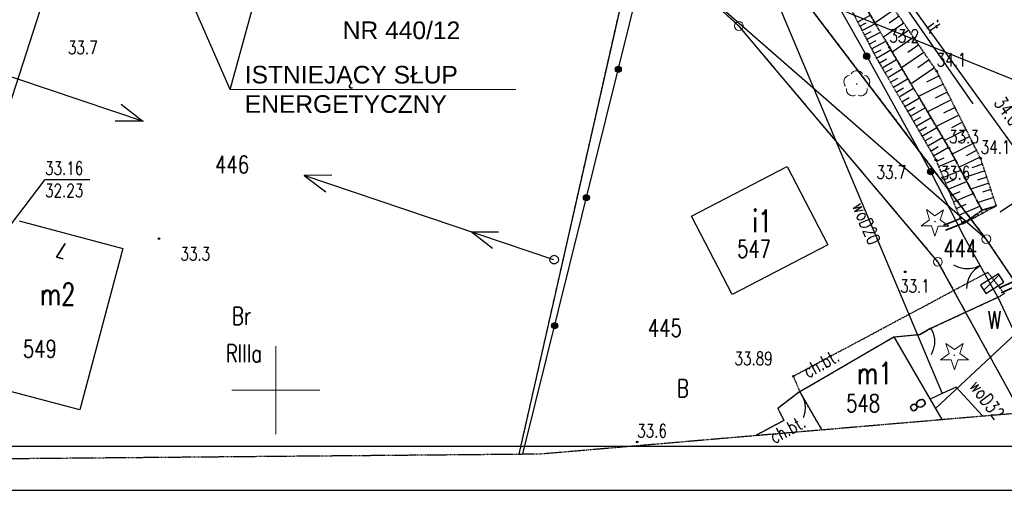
# Model space of a CAD drawing. Header units: inches. Extents: x 6268 to 12323, y 5221 to 42059.
# Tile 13 of 98: x 9026 to 10145, y 5242 to 5776. Entities that reach past the tile are written whole.
import ezdxf
from ezdxf.enums import TextEntityAlignment as Align

# ---------------------------------------------------------------- set-up
doc = ezdxf.new("R2010")
doc.units = ezdxf.units.IN
doc.header["$MEASUREMENT"] = 0
for name, pattern in [('1', [0]), ('2', [1.5, 1, -0.5]), ('423', [2, 1.5, -0.5]), ('9', [1.75, 1.25, -0.5]), ('901', [0])]:
    doc.linetypes.add(name, pattern=pattern)
for name, color, linetype in [('000_Inne__niezydentyfikowane_', 7, 'Continuous'), ('202-punkt_graniczny', 7, 'Continuous'), ('209-oznaczenie_konturu_klasyfik', 7, 'Continuous'), ('210-oznaczenie_konturu_uzytku_g', 7, 'Continuous'), ('211-numer_dzialki_ewidencyjnej', 7, 'Continuous'), ('218-kontur_uzytku_gruntowego', 7, 'Continuous'), ('219-dzialka_ewidencyjna', 7, 'Continuous'), ('238-Punkt_adresowy_budynku', 7, 'Continuous'), ('312-budynek_ewidencyjny', 7, 'Continuous'), ('312-oznaczenie_budynku_ewidency', 7, 'Continuous'), ('brama', 7, 'Continuous'), ('chodnik', 7, 'Continuous'), ('chodnik-Atr17', 7, 'Continuous'), ('CP_LINENORM', 253, 'Continuous'), ('drzewo_iglaste', 7, 'Continuous'), ('drzewo_lisciaste', 7, 'Continuous'), ('furtka', 7, 'Continuous'), ('inny_obiekt_zagospodarowania_te', 7, 'Continuous'), ('kraweznik', 7, 'Continuous'), ('ogrodzenie_trwale', 7, 'Continuous'), ('pikieta_naturalna', 7, 'Continuous'), ('pikieta_naturalna-Atr2', 7, 'Continuous'), ('pikieta_sztuczna', 7, 'Continuous'), ('pikieta_sztuczna-Atr2', 7, 'Continuous'), ('przewod_elektroenergetyczny_nis', 7, 'Continuous'), ('przewod_telekomunikacyjny_podzi', 7, 'Continuous'), ('przewod_wodociagowy', 7, 'Continuous'), ('przewod_wodociagowy-Atr1', 7, 'Continuous'), ('rzedna-Atr2', 7, 'Continuous'), ('rzedna-Atr3', 7, 'Continuous'), ('sciana_oporowa__linia_', 7, 'Continuous'), ('sciana_oporowa__poligon_', 7, 'Continuous'), ('skarpa_nieumocniona', 7, 'Continuous'), ('slup_przewodow_napowietrznych', 7, 'Continuous'), ('Zakres', 7, 'Continuous')]:
    doc.layers.add(name, color=color, linetype=linetype)
doc.layers.add('opisy', color=7, linetype='Continuous', lineweight=20)
doc.styles.add('arial', font='arial.ttf', dxfattribs={"height": 1.7})
doc.styles.add('STYL_ARIAL', font='simplex', dxfattribs={"width": 0.75, "oblique": 0.1})

# ---------------------------------------------------------------- blocks, each defined once
blk = doc.blocks.new('202')
at = {"color": 0, "linetype": 'Continuous', "lineweight": 0}
blk.add_circle((0, 0), 0.25, dxfattribs=at)
blk = doc.blocks.new('US15')
at = {"color": 7}
blk.add_polyline3d([(0, 0.25, 0), (0.1352, 0.2103, 0), (0.2274, 0.1039, 0), (0.2475, -0.0356, 0), (0.1889, -0.1637, 0), (0.0704, -0.2399, 0), (-0.0704, -0.2399, 0), (-0.1889, -0.1637, 0), (-0.2475, -0.0356, 0), (-0.2274, 0.1039, 0), (-0.1352, 0.2103, 0), (0, 0.25, 0)], dxfattribs=at)
blk = doc.blocks.new('OK02')
at = {"color": 7}
for points in [[(-0.75, 1.299, 0), (-0.4963, 1.1147, 0), (-0.2865, 0.8817, 0), (-0.1297, 0.6101, 0), (-0.0328, 0.3119, 0), (0, 0, 0)], [(0, 0, 0), (0.0328, 0.3119, 0), (0.1297, 0.6101, 0), (0.2865, 0.8817, 0), (0.4963, 1.1147, 0), (0.75, 1.299, 0)]]:
    blk.add_polyline3d(points, dxfattribs=at)
blk = doc.blocks.new('OK04')
at = {"color": 7}
blk.add_polyline3d([(0, 0.001, 0), (0.0328, 0.3129, 0), (0.1297, 0.6111, 0), (0.2865, 0.8827, 0), (0.4963, 1.1157, 0), (0.75, 1.3, 0)], dxfattribs=at)
blk = doc.blocks.new('PW01')
at = {"color": 7}
blk.add_polyline3d([(0.045, 0, 0), (0.0318, -0.0318, 0), (0, -0.045, 0), (-0.0318, -0.0318, 0), (-0.045, 0, 0), (-0.0318, 0.0318, 0), (0, 0.045, 0), (0.0318, 0.0318, 0), (0.045, 0, 0)], dxfattribs=at)
blk = doc.blocks.new('921')
at = {"linetype": 'Continuous', "lineweight": 0}
h = blk.add_hatch(color=0, dxfattribs=at)
edge = h.paths.add_edge_path()
edge.add_arc((0, 0), 0.045, 0, 360)
at = {"color": 0, "linetype": 'Continuous', "lineweight": 0}
for p, q in [((-0.487, 0.671), (-0.301, 0.098)), ((0.001, 0.317), (-0.487, 0.671)), ((0.488, 0.67), (0.001, 0.317)), ((0.302, 0.097), (0.488, 0.67)), ((-0.301, 0.098), (-0.789, -0.256)), ((0.789, -0.257), (0.302, 0.097)), ((-0.789, -0.256), (-0.186, -0.256)), ((-0.186, -0.256), (0, -0.83)), ((0, -0.83), (0.187, -0.257)), ((0.187, -0.257), (0.789, -0.257))]:
    blk.add_line(p, q, dxfattribs=at)
blk = doc.blocks.new('922')
at = {"linetype": 'Continuous', "lineweight": 0}
h = blk.add_hatch(color=0, dxfattribs=at)
edge = h.paths.add_edge_path()
edge.add_arc((0, 0), 0.045, 0, 360)
at = {"color": 0, "linetype": 'Continuous', "lineweight": 0}
for centre, start, end in [((0, 0.375), 30.147, 149.853), ((-0.357, 0.116), 102.147, 221.853), ((0.357, 0.116), 318.147, 77.853), ((-0.22, -0.303), 174.147, 293.853), ((0.22, -0.303), 246.147, 5.853)]:
    blk.add_arc(centre, 0.375, start, end, dxfattribs=at)

msp = doc.modelspace()

# ---------------------------------------------------------------- linework, layer by layer
at = {"color": 1}
for q in [(8914.946, 6494.188), (9456.189, 6389.378)]:
    msp.add_line((9264.665, 5696.548), q, dxfattribs=at)
at = {"color": 1, "lineweight": 0}
msp.add_line((9264.665, 5696.548), (9589.335, 5696.548), dxfattribs=at)
at = {"linetype": 'Continuous'}
msp.add_line((6468.073, 5291.604), (12118.073, 5291.604), dxfattribs=at)
at = {"layer": '000_Inne__niezydentyfikowane_', "color": 7}
for points in [[(10020.019, 5787.382, 0), (9997.819, 5772.182, 0)], [(9978.019, 5773.382, 0), (9992.619, 5780.982, 0)], [(10025.219, 5779.782, 0), (10013.819, 5771.982, 0)], [(9980.419, 5768.582, 0), (9987.819, 5772.382, 0)], [(9983.019, 5763.582, 0), (9998.219, 5771.382, 0)], [(10030.619, 5771.982, 0), (10007.219, 5755.982, 0)], [(10036.019, 5763.982, 0), (10024.219, 5755.782, 0)], [(9985.619, 5758.582, 0), (9993.419, 5762.582, 0)], [(9988.219, 5753.382, 0), (10004.019, 5761.582, 0)], [(9991.019, 5748.182, 0), (9999.019, 5752.382, 0)], [(10041.619, 5755.782, 0), (10017.219, 5738.982, 0)], [(9993.619, 5742.982, 0), (10010.019, 5751.382, 0)], [(9996.419, 5737.582, 0), (10004.819, 5741.782, 0)], [(9999.419, 5732.182, 0), (10015.819, 5741.582, 0)], [(10047.419, 5747.382, 0), (10035.019, 5738.782, 0)], [(10002.619, 5726.582, 0), (10010.819, 5731.382, 0)], [(10005.819, 5721.182, 0), (10022.219, 5730.782, 0)], [(10053.219, 5738.782, 0), (10027.819, 5721.382, 0)], [(10059.219, 5730.182, 0), (10046.219, 5721.182, 0)], [(10009.019, 5715.782, 0), (10017.219, 5720.582, 0)], [(10012.219, 5710.382, 0), (10028.619, 5719.982, 0)], [(10065.219, 5721.182, 0), (10038.619, 5702.982, 0)], [(10015.419, 5704.782, 0), (10023.619, 5709.582, 0)], [(10018.619, 5699.382, 0), (10035.219, 5708.982, 0)], [(10070.619, 5711.982, 0), (10056.219, 5704.782, 0)], [(10021.819, 5693.782, 0), (10030.019, 5698.582, 0)], [(10025.019, 5688.382, 0), (10041.619, 5697.982, 0)], [(10075.219, 5702.782, 0), (10047.219, 5688.582, 0)], [(10028.219, 5682.782, 0), (10036.619, 5687.582, 0)], [(10031.419, 5677.182, 0), (10048.219, 5686.982, 0)], [(10079.819, 5693.782, 0), (10066.219, 5686.782, 0)], [(10034.819, 5671.582, 0), (10043.019, 5676.582, 0)], [(10038.019, 5666.182, 0), (10054.819, 5675.782, 0)], [(10084.419, 5684.782, 0), (10057.419, 5671.182, 0)], [(10088.819, 5676.182, 0), (10075.619, 5669.582, 0)], [(10041.219, 5660.582, 0), (10049.619, 5665.382, 0)], [(10044.619, 5654.982, 0), (10061.419, 5664.782, 0)], [(10093.019, 5667.582, 0), (10067.219, 5654.582, 0)], [(10047.819, 5649.382, 0), (10056.219, 5654.182, 0)], [(10051.019, 5643.782, 0), (10068.019, 5653.582, 0)], [(10097.219, 5659.382, 0), (10084.619, 5652.982, 0)], [(10054.419, 5638.182, 0), (10062.819, 5642.982, 0)], [(10057.619, 5632.582, 0), (10074.619, 5642.382, 0)], [(10101.219, 5651.182, 0), (10076.819, 5638.782, 0)], [(10105.419, 5643.182, 0), (10093.219, 5637.182, 0)], [(10061.019, 5626.782, 0), (10069.419, 5631.782, 0)], [(10064.219, 5621.182, 0), (10081.219, 5631.182, 0)], [(10109.219, 5635.182, 0), (10085.419, 5623.182, 0)], [(10067.419, 5615.382, 0), (10076.419, 5619.182, 0)], [(10117.219, 5619.782, 0), (10093.419, 5608.382, 0)], [(10113.219, 5627.382, 0), (10101.419, 5621.382, 0)], [(10070.019, 5609.382, 0), (10088.819, 5617.182, 0)], [(10072.419, 5603.182, 0), (10082.219, 5607.182, 0)], [(10120.019, 5611.782, 0), (10107.819, 5607.782, 0)], [(10075.219, 5596.782, 0), (10095.219, 5604.982, 0)], [(10122.419, 5604.382, 0), (10099.619, 5596.782, 0)], [(10124.819, 5597.182, 0), (10114.019, 5593.582, 0)], [(10078.019, 5590.182, 0), (10088.219, 5594.382, 0)], [(10080.819, 5583.382, 0), (10102.019, 5592.182, 0)], [(10127.019, 5590.382, 0), (10106.619, 5583.582, 0)], [(10083.619, 5576.382, 0), (10094.619, 5580.982, 0)], [(10086.819, 5568.982, 0), (10109.419, 5578.582, 0)], [(10132.419, 5573.982, 0), (10114.819, 5568.182, 0)], [(10129.419, 5583.182, 0), (10119.819, 5579.982, 0)], [(10089.819, 5561.582, 0), (10101.419, 5566.582, 0)], [(10093.019, 5553.982, 0), (10117.019, 5563.982, 0)], [(10134.019, 5563.782, 0), (10133.819, 5563.982, 0)], [(10110.619, 5551.182, 0), (10110.219, 5551.982, 0)], [(10115.419, 5553.782, 0), (10114.219, 5555.982, 0)], [(10120.019, 5556.182, 0), (10119.219, 5557.582, 0)], [(10124.819, 5558.782, 0), (10123.619, 5560.782, 0)], [(10129.419, 5561.182, 0), (10129.019, 5561.782, 0)], [(10096.419, 5545.982, 0), (10101.019, 5547.982, 0)], [(10106.019, 5548.782, 0), (10105.419, 5549.782, 0)]]:
    msp.add_polyline3d(points, dxfattribs=at)
at = {"layer": '218-kontur_uzytku_gruntowego', "color": 3, "linetype": '2'}
for points in [[(9726.819, 5873.182, 0), (9592.961, 5282.77, 0)], [(9726.819, 5873.182, 0), (10124.219, 5526.782, 0)], [(9843.019, 5768.782, 0), (9726.819, 5873.182, 0)], [(10124.219, 5526.782, 0), (9726.819, 5873.182, 0)], [(9726.819, 5873.182, 0), (9843.019, 5768.782, 0)], [(10124.219, 5526.782, 0), (9911.019, 5806.782, 0)], [(9911.019, 5806.782, 0), (10124.219, 5526.782, 0)], [(10069.219, 5500.982, 0), (9843.019, 5768.782, 0)], [(9843.019, 5768.782, 0), (10069.219, 5500.982, 0)], [(10252.299, 5337.352, 0), (10124.219, 5526.782, 0)], [(10069.219, 5500.982, 0), (10163.337, 5329.738, 0)]]:
    msp.add_polyline3d(points, dxfattribs=at)
at = {"layer": '219-dzialka_ewidencyjna', "color": 7}
for points in [[(9726.819, 5873.182, 0), (9592.961, 5282.77, 0)], [(9843.019, 5768.782, 0), (9726.819, 5873.182, 0)], [(10124.219, 5526.782, 0), (9726.819, 5873.182, 0)], [(10393.619, 5611.182, 0), (9911.019, 5806.782, 0)], [(10124.219, 5526.782, 0), (9911.019, 5806.782, 0)], [(10069.219, 5500.982, 0), (9843.019, 5768.782, 0)], [(10252.299, 5337.352, 0), (10124.219, 5526.782, 0)], [(10163.337, 5329.738, 0), (10069.219, 5500.982, 0)]]:
    msp.add_polyline3d(points, dxfattribs=at)
at = {"layer": '312-budynek_ewidencyjny', "color": 7}
for points in [[(9789.019, 5552.782, 0), (9897.819, 5609.182, 0)], [(9897.819, 5609.182, 0), (9944.019, 5520.382, 0)], [(9835.219, 5463.782, 0), (9789.019, 5552.782, 0)], [(9024.819, 5547.382, 0), (9142.619, 5516.182, 0)], [(9944.019, 5520.382, 0), (9835.219, 5463.782, 0)], [(9142.619, 5516.182, 0), (9094.019, 5332.782, 0)], [(9912.219, 5353.582, 0), (10019.019, 5415.782, 0)], [(10019.019, 5415.782, 0), (10073.755, 5322.07, 0)], [(9094.019, 5332.782, 0), (8976.219, 5363.982, 0)], [(9937.381, 5310.4, 0), (9912.219, 5353.582, 0)]]:
    msp.add_polyline3d(points, dxfattribs=at)
at = {"layer": 'brama', "color": 7}
msp.add_polyline3d([(10137.419, 5460.782, 0), (10097.019, 5532.582, 0)], dxfattribs=at)
at = {"layer": 'chodnik', "color": 7, "linetype": '423'}
for points in [[(9912.219, 5353.582, 0), (10019.019, 5415.782, 0), (10049.219, 5418.582, 0), (10061.219, 5425.582, 0), (10137.419, 5460.782, 0), (10144.819, 5464.982, 0), (10126.019, 5488.982, 0), (9904.819, 5370.982, 0), (9912.219, 5353.582, 0)], [(9937.381, 5310.4, 0), (9912.219, 5353.582, 0), (9887.219, 5334.582, 0), (9894.219, 5320.782, 0), (9862.429, 5303.986, 0)]]:
    msp.add_polyline3d(points, dxfattribs=at)
at = {"layer": 'CP_LINENORM', "linetype": 'Continuous'}
msp.add_line((6268.073, 5241.604), (12168.073, 5241.604), dxfattribs=at)
at = {"layer": 'furtka', "color": 7}
for points in [[(10061.219, 5425.582, 0), (10049.219, 5418.582, 0)], [(9912.219, 5353.582, 0), (9887.219, 5334.582, 0)]]:
    msp.add_polyline3d(points, dxfattribs=at)
at = {"layer": 'inny_obiekt_zagospodarowania_te', "color": 7, "linetype": '1'}
msp.add_polyline3d([(10109.419, 5680.182, 0), (9996.619, 5842.382, 0)], dxfattribs=at)
at = {"layer": 'kraweznik', "color": 7}
msp.add_polyline3d([(9812.819, 6025.982, 0), (9884.419, 5990.782, 0), (9933.619, 5937.982, 0), (10155.419, 5630.982, 0), (10164.419, 5615.582, 0), (10169.019, 5593.382, 0), (10159.819, 5570.782, 0), (10140.019, 5557.182, 0)], dxfattribs=at)
at = {"layer": 'ogrodzenie_trwale', "color": 7, "linetype": '901'}
for points in [[(9086.619, 6165.582, 0), (9329.219, 6106.982, 0), (9666.819, 6022.582, 0), (9772.419, 5987.782, 0), (9837.219, 5957.182, 0), (9878.619, 5906.982, 0), (9951.619, 5799.382, 0), (9991.019, 5729.382, 0), (10061.419, 5602.182, 0), (10097.019, 5532.582, 0)], [(9597.495, 5282.81, 0), (9772.419, 5987.782, 0)], [(10061.219, 5425.582, 0), (10137.419, 5460.782, 0)], [(10137.419, 5460.782, 0), (10197.487, 5332.66, 0)], [(10019.019, 5415.782, 0), (10049.219, 5418.582, 0)], [(9887.219, 5334.582, 0), (9894.219, 5320.782, 0), (9862.429, 5303.986, 0)]]:
    msp.add_polyline3d(points, dxfattribs=at)
at = {"layer": 'ogrodzenie_trwale', "color": 7}
for centre, radius in [((9988.155, 5734.468), 3.5), ((9988.155, 5734.468), 3.15), ((9988.155, 5734.468), 2.8), ((9988.155, 5734.468), 2.45), ((9988.155, 5734.468), 2.1), ((9988.155, 5734.468), 1.75), ((9988.155, 5734.468), 1.4), ((9988.155, 5734.468), 1.05), ((9988.155, 5734.468), 0.7), ((9705.867, 5719.566), 3.5), ((9705.867, 5719.566), 3.15), ((9705.867, 5719.566), 2.8), ((9705.867, 5719.566), 2.45), ((9705.867, 5719.566), 2.1), ((9705.867, 5719.566), 1.75), ((9705.867, 5719.566), 1.4), ((9705.867, 5719.566), 1.05), ((9705.867, 5719.566), 0.7), ((10060.829, 5603.248), 3.5), ((10060.829, 5603.248), 3.15), ((10060.829, 5603.248), 2.8), ((10060.829, 5603.248), 2.45), ((10060.829, 5603.248), 2.1), ((10060.829, 5603.248), 1.75), ((10060.829, 5603.248), 1.4), ((10060.829, 5603.248), 1.05), ((10060.829, 5603.248), 0.7), ((9669.743, 5573.98), 3.5), ((9669.743, 5573.98), 3.15), ((9669.743, 5573.98), 2.8), ((9669.743, 5573.98), 2.45), ((9669.743, 5573.98), 2.1), ((9669.743, 5573.98), 1.75), ((9669.743, 5573.98), 1.4), ((9669.743, 5573.98), 1.05), ((9669.743, 5573.98), 0.7), ((9633.619, 5428.396), 3.5), ((9633.619, 5428.396), 3.15), ((9633.619, 5428.396), 2.8), ((9633.619, 5428.396), 2.45), ((9633.619, 5428.396), 2.1), ((9633.619, 5428.396), 1.75), ((9633.619, 5428.396), 1.4), ((9633.619, 5428.396), 1.05), ((9633.619, 5428.396), 0.7)]:
    msp.add_circle(centre, radius, dxfattribs=at)
at = {"layer": 'opisy', "color": 7}
for points in [[(9316.819, 5305.182, 0), (9316.819, 5405.182, 0)], [(9266.819, 5355.182, 0), (9366.819, 5355.182, 0)]]:
    msp.add_polyline3d(points, dxfattribs=at)
at = {"layer": 'przewod_elektroenergetyczny_nis', "color": 1}
for points in [[(8880.917, 5756.24, 0), (9165.713, 5660.712, 0), (9134.025, 5660.712, 0)], [(9140.925, 5679.878, 0), (9165.599, 5660.678, 0)], [(9632.841, 5503.412, 0), (9348.875, 5598.852, 0), (9373.697, 5580.448, 0)], [(9380.331, 5599.28, 0), (9348.989, 5599.008, 0)], [(9563.011, 5515.972, 0), (9538.595, 5535.004, 0), (9569.835, 5535.21, 0)]]:
    msp.add_polyline3d(points, dxfattribs=at)
at = {"layer": 'przewod_telekomunikacyjny_podzi', "color": 30}
msp.add_polyline3d([(10066.419, 5334.582, 0), (10180.619, 5440.782, 0), (10227.019, 5506.582, 0), (10348.619, 5586.582, 0), (10424.019, 5925.182, 0), (10436.219, 5977.782, 0), (10441.219, 6005.182, 0), (10453.219, 6052.582, 0), (10460.219, 6085.982, 0)], dxfattribs=at)
at = {"layer": 'przewod_wodociagowy', "color": 5}
for points in [[(9180.619, 6195.582, 0), (8888.019, 5291.382, 0)], [(9780.019, 6049.382, 0), (10074.219, 5351.382, 0)], [(10074.219, 5351.382, 0), (10060.419, 5344.982, 0)], [(10119.877, 5326.018, 0), (10090.019, 5358.782, 0), (10074.219, 5351.382, 0)]]:
    msp.add_polyline3d(points, dxfattribs=at)
at = {"layer": 'rzedna-Atr2', "color": 7}
msp.add_polyline3d([(8921.619, 5419.982, 0), (9054.419, 5594.382, 0), (9105.159, 5594.382, 0)], dxfattribs=at)
at = {"layer": 'sciana_oporowa__linia_', "color": 7, "const_width": 1.8}
for points in [[(10097.109, 5550.97), (10075.509, 5542.37)], [(10099.329, 5545.394), (10077.729, 5536.794)], [(10188.389, 5493.518), (10138.589, 5471.118)], [(10190.849, 5488.046), (10141.049, 5465.646)]]:
    msp.add_lwpolyline(points, dxfattribs=at)
at = {"layer": 'sciana_oporowa__poligon_', "color": 7}
for points in [[(10138.019, 5487.382, 0), (10117.619, 5474.582, 0), (10123.619, 5465.182, 0), (10144.019, 5477.982, 0), (10138.019, 5487.382, 0)], [(10138.019, 5487.382, 0), (10117.619, 5474.582, 0), (10123.619, 5465.182, 0), (10144.019, 5477.982, 0), (10138.019, 5487.382, 0)], [(10121.279, 5468.842, 0), (10138.719, 5486.282, 0)]]:
    msp.add_polyline3d(points, dxfattribs=at)
at = {"layer": 'skarpa_nieumocniona', "color": 7, "linetype": '9'}
for points in [[(9062.619, 6202.582, 0), (9113.419, 6198.382, 0), (9773.219, 6013.982, 0), (9818.019, 5992.582, 0), (9846.619, 5971.782, 0), (9907.819, 5910.782, 0), (9976.019, 5808.982, 0), (10014.019, 5744.582, 0), (10081.819, 5630.182, 0), (10119.419, 5559.582, 0), (10135.619, 5564.582, 0), (10117.819, 5618.382, 0), (10067.819, 5717.582, 0), (9982.419, 5842.182, 0), (9922.819, 5915.182, 0), (9853.619, 5981.182, 0), (9825.619, 6000.182, 0), (9780.019, 6031.982, 0), (9117.219, 6211.582, 0), (9075.219, 6221.382, 0), (9062.619, 6202.582, 0)], [(9062.619, 6202.582, 0), (9113.419, 6198.382, 0), (9773.219, 6013.982, 0), (9818.019, 5992.582, 0), (9846.619, 5971.782, 0), (9907.819, 5910.782, 0), (9976.019, 5808.982, 0), (10014.019, 5744.582, 0), (10081.819, 5630.182, 0), (10119.419, 5559.582, 0), (10135.619, 5564.582, 0), (10117.819, 5618.382, 0), (10067.819, 5717.582, 0), (9982.419, 5842.182, 0), (9922.819, 5915.182, 0), (9853.619, 5981.182, 0), (9825.619, 6000.182, 0), (9780.019, 6031.982, 0), (9117.219, 6211.582, 0), (9075.219, 6221.382, 0), (9062.619, 6202.582, 0)], [(10097.219, 5543.982, 0), (10119.419, 5559.582, 0), (10081.819, 5630.182, 0), (10014.019, 5744.582, 0), (9976.019, 5808.982, 0), (9907.819, 5910.782, 0), (9846.619, 5971.782, 0), (9818.019, 5992.582, 0), (9773.219, 6013.982, 0), (9113.419, 6198.382, 0), (9062.619, 6202.582, 0), (9058.219, 6180.382, 0), (9106.619, 6175.182, 0), (9770.219, 6000.782, 0), (9810.219, 5979.782, 0), (9838.819, 5962.582, 0), (9898.019, 5905.982, 0), (9965.219, 5797.982, 0), (9998.219, 5734.182, 0), (10066.819, 5616.782, 0), (10097.219, 5543.982, 0)], [(10097.219, 5543.982, 0), (10119.419, 5559.582, 0), (10081.819, 5630.182, 0), (10014.019, 5744.582, 0), (9976.019, 5808.982, 0), (9907.819, 5910.782, 0), (9846.619, 5971.782, 0), (9818.019, 5992.582, 0), (9773.219, 6013.982, 0), (9113.419, 6198.382, 0), (9062.619, 6202.582, 0), (9058.219, 6180.382, 0), (9106.619, 6175.182, 0), (9770.219, 6000.782, 0), (9810.219, 5979.782, 0), (9838.819, 5962.582, 0), (9898.019, 5905.982, 0), (9965.219, 5797.982, 0), (9998.219, 5734.182, 0), (10066.819, 5616.782, 0), (10097.219, 5543.982, 0)], [(10135.619, 5564.582, 0), (10119.419, 5559.582, 0), (10097.219, 5543.982, 0), (10135.619, 5564.582, 0)], [(10135.619, 5564.582, 0), (10119.419, 5559.582, 0), (10097.219, 5543.982, 0), (10135.619, 5564.582, 0)]]:
    msp.add_polyline3d(points, dxfattribs=at)
at = {"layer": 'Zakres', "color": 5, "linetype": '2'}
msp.add_polyline3d([(8973.269, 5277.318, 0), (9592.961, 5282.77, 0), (9592.961, 5282.77, 0), (9592.961, 5282.77, 0), (9597.495, 5282.81, 0), (9617.019, 5282.982, 0), (9862.429, 5303.986, 0), (9862.429, 5303.986, 0), (9937.381, 5310.4, 0), (9937.381, 5310.4, 0), (10073.755, 5322.07, 0), (10119.877, 5326.018, 0), (10163.337, 5329.738, 0)], dxfattribs=at)

# ---------------------------------------------------------------- block references
at = {"layer": '202-punkt_graniczny', "color": 7, "xscale": 20, "yscale": 20, "zscale": 20}
for p in [(9843.019, 5768.782), (10124.219, 5526.782), (10069.219, 5500.982)]:
    msp.add_blockref('202', p, dxfattribs=at)
at = {"layer": 'brama', "color": 7, "xscale": 20, "yscale": 20, "zscale": 20, "rotation": 119.3643}
msp.add_blockref('OK02', (10117.219, 5496.682), dxfattribs=at)
at = {"layer": 'drzewo_iglaste', "color": 3, "xscale": 20, "yscale": 20, "zscale": 20}
for p in [(10065.819, 5546.782), (10088.019, 5394.982)]:
    msp.add_blockref('921', p, dxfattribs=at)
at = {"layer": 'drzewo_lisciaste', "color": 3, "xscale": 20, "yscale": 20, "zscale": 20}
msp.add_blockref('922', (9977.019, 5702.982), dxfattribs=at)
at = {"layer": 'furtka', "color": 7, "xscale": 20, "yscale": 20, "zscale": 20}
for p, rotation in [((10061.219, 5425.582), 210.2583199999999), ((9912.219, 5353.582), 217.2369500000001)]:
    msp.add_blockref('OK04', p, dxfattribs=dict(at, rotation=rotation))
at = {"layer": 'pikieta_naturalna', "color": 7, "xscale": 20, "yscale": 20, "zscale": 20}
for p in [(10014.019, 5744.582), (10067.819, 5717.582), (10081.819, 5630.182), (10117.819, 5618.382), (10066.819, 5616.782), (10061.419, 5602.182), (9183.819, 5527.382), (10032.019, 5489.582), (9727.419, 5296.382)]:
    msp.add_blockref('PW01', p, dxfattribs=at)
at = {"layer": 'pikieta_sztuczna', "color": 7, "xscale": 20, "yscale": 20, "zscale": 20}
msp.add_blockref('PW01', (9904.819, 5370.982), dxfattribs=at)
at = {"layer": 'slup_przewodow_napowietrznych', "color": 7, "xscale": 20, "yscale": 20, "zscale": 20}
msp.add_blockref('US15', (9633.019, 5503.382), dxfattribs=at)

# ---------------------------------------------------------------- texts
at = {"char_height": 20, "attachment_point": 1, "rotation": 359.984437, "style": 'arial'}
for s, heights, insert in [('PROJEKTOWANY  WJAZD\\PNA TEREN DZIAŁKI ^JNR 440/12', [-87.704], (9392.776, 5840.531)), ('{\\C240;\\c2367469;ISTNIEJĄCY SŁUP ^JENERGETYCZNY}', [-54.357], (9281.386, 5723.493))]:
    msp.add_mtext_dynamic_manual_height_columns(s, width=850.08319, gutter_width=12.5, heights=heights, dxfattribs=dict(at, insert=insert))
at = {"layer": '209-oznaczenie_konturu_klasyfik', "color": 3, "style": 'STYL_ARIAL', "width": 0.75}
msp.add_text('RIIIa', height=20, dxfattribs=at).set_placement((9259.881, 5407.014), align=Align.TOP_LEFT)
at = {"layer": '210-oznaczenie_konturu_uzytku_g', "color": 3, "style": 'STYL_ARIAL', "width": 0.75}
for s, p in [('Br', (9266.717, 5423.606)), ('W', (10125.935, 5419)), ('B', (9772.611, 5341.446))]:
    msp.add_text(s, height=20, dxfattribs=at).set_placement(p, align=Align.BOTTOM_LEFT)
at = {"layer": '211-numer_dzialki_ewidencyjnej', "color": 7, "style": 'STYL_ARIAL', "width": 0.75}
for s, p in [('446', (9247.713, 5621.448)), ('444', (10075.385, 5526.168)), ('445', (9739.575, 5435.922))]:
    msp.add_text(s, height=20, dxfattribs=at).set_placement(p, align=Align.TOP_LEFT)
at = {"layer": '238-Punkt_adresowy_budynku', "color": 7, "style": 'STYL_ARIAL', "width": 0.75}
for s, rotation, p in [('7', 165.94, (9076.783, 5527.438)), ('8', 121.107, (10058.357, 5345.542))]:
    msp.add_text(s, height=17.5, rotation=rotation, dxfattribs=at).set_placement(p, align=Align.BOTTOM_CENTER)
at = {"layer": '312-oznaczenie_budynku_ewidency', "color": 7, "style": 'STYL_ARIAL', "width": 0.75}
msp.add_text('i1', height=25, dxfattribs=at).set_placement((9869.619, 5547.298), align=Align.MIDDLE_CENTER)
for s, p in [('547', (9840.939, 5525.69)), ('549', (9029.219, 5412.182)), ('548', (9964.863, 5350.448))]:
    msp.add_text(s, height=20, dxfattribs=at).set_placement(p, align=Align.TOP_LEFT)
msp.add_text('m2', height=25, dxfattribs=at).set_placement((9048.619, 5444.17), align=Align.BOTTOM_LEFT)
msp.add_text('m1', height=25, dxfattribs=at).set_placement((9997.357, 5354.434), align=Align.BOTTOM_CENTER)
at = {"layer": 'chodnik-Atr17', "color": 7, "style": 'STYL_ARIAL', "width": 0.75}
for rotation, p in [(29.248, (9923.811, 5364.71)), (28.528, (9885.219, 5290.142))]:
    msp.add_text('ch.bt.', height=15, rotation=rotation, dxfattribs=at).set_placement(p, align=Align.BOTTOM_LEFT)
at = {"layer": 'inny_obiekt_zagospodarowania_te', "color": 7, "style": 'STYL_ARIAL', "width": 0.75}
msp.add_text('it', height=15, rotation=304.816, dxfattribs=at).set_placement((10051.703, 5764.858), align=Align.BOTTOM_LEFT)
at = {"layer": 'pikieta_naturalna-Atr2', "color": 7, "style": 'STYL_ARIAL', "width": 0.75}
for s, p in [('33.2', (10014.019, 5745.416)), ('33.7', (9080.419, 5732.216)), ('34.1', (10067.819, 5718.416)), ('33.3', (10081.819, 5631.016)), ('34.1', (10117.819, 5619.216)), ('33.7', (9999.419, 5590.816)), ('33.6', (10072.219, 5590.016)), ('33.3', (9208.219, 5498.016)), ('33.1', (10026.221, 5461.544)), ('33.6', (9727.419, 5297.216))]:
    msp.add_text(s, height=15, dxfattribs=at).set_placement(p, align=Align.BOTTOM_LEFT)
at = {"layer": 'pikieta_sztuczna-Atr2', "color": 7, "style": 'STYL_ARIAL', "width": 0.75}
msp.add_text('34.01', height=15, rotation=305.847, dxfattribs=at).set_placement((10141.495, 5661.07), align=Align.BOTTOM_CENTER)
msp.add_text('33.89', height=15, dxfattribs=at).set_placement((9838.019, 5379.216), align=Align.BOTTOM_LEFT)
at = {"layer": 'przewod_wodociagowy-Atr1', "color": 5, "style": 'STYL_ARIAL', "width": 0.75}
for s, rotation, p in [('woD20', 292.855, (9978.505, 5567.242)), ('woD32', 307.1794, (10110.153, 5363.988))]:
    msp.add_text(s, height=15, rotation=rotation, dxfattribs=at).set_placement(p, align=Align.MIDDLE_LEFT)
at = {"layer": 'rzedna-Atr2', "color": 34, "style": 'STYL_ARIAL', "width": 0.75}
msp.add_text('33.16', height=15, dxfattribs=at).set_placement((9054.419, 5595.376), align=Align.BOTTOM_LEFT)
at = {"layer": 'rzedna-Atr3', "color": 34, "style": 'STYL_ARIAL', "width": 0.75}
msp.add_text('32.23', height=15, dxfattribs=at).set_placement((9054.419, 5569.856), align=Align.BOTTOM_LEFT)

doc.saveas('drawing.dxf')
